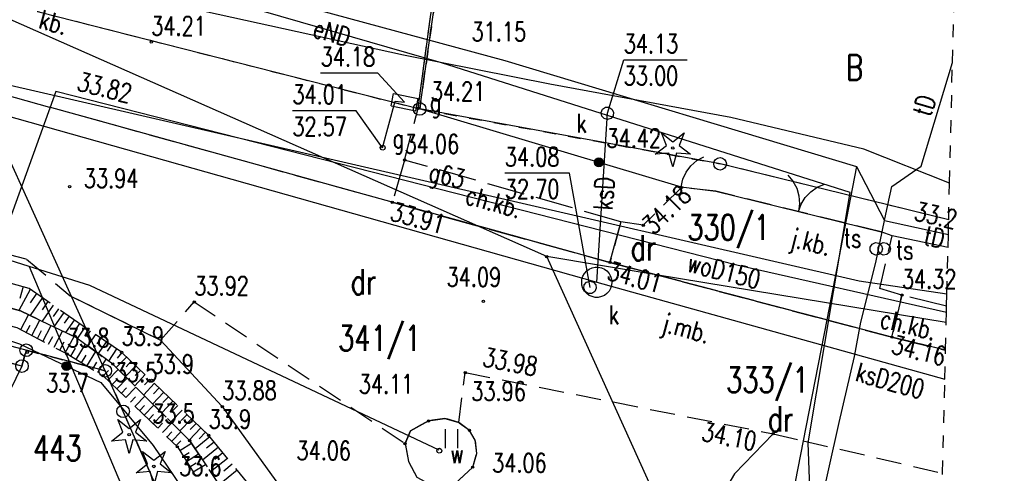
# Model space of a CAD drawing. Header units: millimetres. Extents: x 1427 to 82594, y 2364 to 16149.
# Tile 16 of 58: x 1665 to 1704, y 2397 to 2415. Entities that reach past the tile are written whole.
import ezdxf
from ezdxf.enums import TextEntityAlignment as Align

# ---------------------------------------------------------------- set-up
doc = ezdxf.new("R2010")
doc.units = ezdxf.units.MM
for name, pattern in [('2', [1, 0.5, -0.5]), ('423', [2, 1.5, -0.5]), ('424', [1.5, 1, -0.5]), ('9', [1.75, 1.25, -0.5]), ('901', [0])]:
    doc.linetypes.add(name, pattern=pattern)
for name, color, linetype in [('000_Inne__niezydentyfikowane_', 7, 'Continuous'), ('202-punkt_graniczny', 7, 'Continuous'), ('203-punkt_graniczny', 7, 'Continuous'), ('210-oznaczenie_konturu_uzytku_g', 7, 'Continuous'), ('211-numer_dzialki_ewidencyjnej', 7, 'Continuous'), ('218-kontur_uzytku_gruntowego', 7, 'Continuous'), ('219-dzialka_ewidencyjna', 7, 'Continuous'), ('brama', 7, 'Continuous'), ('chodnik', 7, 'Continuous'), ('chodnik-Atr17', 7, 'Continuous'), ('drzewo_iglaste', 7, 'Continuous'), ('furtka', 7, 'Continuous'), ('jezdnia', 7, 'Continuous'), ('jezdnia-Atr17', 7, 'Continuous'), ('komora_podziemna', 7, 'Continuous'), ('kraweznik', 7, 'Continuous'), ('obszar_utwardzony', 7, 'Continuous'), ('obszar_utwardzony-Atr17', 7, 'Continuous'), ('obudowa_ochronna_przewodu', 7, 'Continuous'), ('ogrodzenie_trwale', 7, 'Continuous'), ('pikieta_naturalna', 7, 'Continuous'), ('pikieta_naturalna-Atr2', 7, 'Continuous'), ('pikieta_sztuczna', 7, 'Continuous'), ('pikieta_sztuczna-Atr2', 7, 'Continuous'), ('przewod_elektroenergetyczny_nis', 7, 'Continuous'), ('przewod_elektroenergetyczny_pod', 7, 'Continuous'), ('przewod_gazowy', 7, 'Continuous'), ('przewod_gazowy-Atr1', 7, 'Continuous'), ('przewod_kanalizacyjny', 7, 'Continuous'), ('przewod_kanalizacyjny-Atr1', 7, 'Continuous'), ('przewod_telekomunikacyjny_podzi', 7, 'Continuous'), ('przewod_wodociagowy', 7, 'Continuous'), ('przewod_wodociagowy-Atr1', 7, 'Continuous'), ('rzedna-Atr2', 7, 'Continuous'), ('rzedna-Atr3', 7, 'Continuous'), ('skarpa_nieumocniona', 7, 'Continuous'), ('slupek_telekomunikacyjny', 7, 'Continuous'), ('slupek_telekomunikacyjny-Atr17', 7, 'Continuous'), ('szafa_gazowa_lub_kontener', 7, 'Continuous'), ('szafa_gazowa_lub_kontener-Atr17', 7, 'Continuous'), ('trawnik', 7, 'Continuous'), ('wlaz_do_komory_lub_kanalu_-_okr', 7, 'Continuous'), ('Zakres', 7, 'Continuous'), ('zasuwa_lub_zawor-Atr17', 7, 'Continuous')]:
    doc.layers.add(name, color=color, linetype=linetype)
doc.styles.add('STYL_ARIAL', font='simplex', dxfattribs={"width": 0.75, "oblique": 0.1})

# ---------------------------------------------------------------- blocks, each defined once
blk = doc.blocks.new('203')
at = {"color": 0}
blk.add_circle((0, 0), 0.05, dxfattribs=at)
blk = doc.blocks.new('202')
at = {"color": 0}
blk.add_circle((0, 0), 0.25, dxfattribs=at)
blk = doc.blocks.new('US22')
at = {"color": 7}
blk.add_polyline3d([(0, 0.25, 0), (0.1352, 0.2103, 0), (0.2274, 0.1039, 0), (0.2475, -0.0356, 0), (0.1889, -0.1637, 0), (0.0704, -0.2399, 0), (-0.0704, -0.2399, 0), (-0.1889, -0.1637, 0), (-0.2475, -0.0356, 0), (-0.2274, 0.1039, 0), (-0.1352, 0.2103, 0), (0, 0.25, 0)], dxfattribs=at)
blk = doc.blocks.new('US20')
at = {"color": 7}
for points in [[(-0.5, 0.25, 0), (0.5, 0.25, 0)], [(-0.5, -0.25, 0), (-0.5, 0.25, 0)], [(0.5, -0.25, 0), (0.5, 0.25, 0)], [(-0.5, -0.25, 0), (0.5, -0.25, 0)]]:
    blk.add_polyline3d(points, dxfattribs=at)
blk = doc.blocks.new('US09')
at = {"color": 7}
blk.add_polyline3d([(0.25, 0.0005, 0), (0.2103, -0.1347, 0), (0.1038, -0.227, 0), (-0.0356, -0.247, 0), (-0.1637, -0.1885, 0), (-0.2399, -0.07, 0), (-0.2399, 0.0709, 0), (-0.1637, 0.1894, 0), (-0.0356, 0.2479, 0), (0.1038, 0.2279, 0), (0.2103, 0.1356, 0), (0.25, 0.0005, 0)], dxfattribs=at)
blk = doc.blocks.new('OK02')
at = {"color": 7}
for points in [[(-0.75, 1.299, 0), (-0.4963, 1.1147, 0), (-0.2865, 0.8817, 0), (-0.1297, 0.6101, 0), (-0.0328, 0.3119, 0), (0, 0, 0)], [(0, 0, 0), (0.0328, 0.3119, 0), (0.1297, 0.6101, 0), (0.2865, 0.8817, 0), (0.4963, 1.1147, 0), (0.75, 1.299, 0)]]:
    blk.add_polyline3d(points, dxfattribs=at)
blk = doc.blocks.new('OK04')
at = {"color": 7}
blk.add_polyline3d([(0, 0.001, 0), (0.0328, 0.3129, 0), (0.1297, 0.6111, 0), (0.2865, 0.8827, 0), (0.4963, 1.1157, 0), (0.75, 1.3, 0)], dxfattribs=at)
blk = doc.blocks.new('PW01')
at = {"color": 7}
blk.add_polyline3d([(0.045, 0, 0), (0.0318, -0.0318, 0), (0, -0.045, 0), (-0.0318, -0.0318, 0), (-0.045, 0, 0), (-0.0318, 0.0318, 0), (0, 0.045, 0), (0.0318, 0.0318, 0), (0.045, 0, 0)], dxfattribs=at)
blk = doc.blocks.new('921')
at = {"color": 0}
for p, q in [((-0.25, 0.1), (-0.45, 0.6)), ((-0.45, 0.6), (0, 0.25)), ((0, 0.25), (0.45, 0.6)), ((0.45, 0.6), (0.25, 0.1)), ((-0.7, -0.25), (-0.25, 0.1)), ((0.25, 0.1), (0.7, -0.25)), ((-0.15, -0.2), (-0.7, -0.25)), ((0, -0.75), (-0.15, -0.2)), ((0.15, -0.2), (0, -0.75)), ((0.7, -0.25), (0.15, -0.2))]:
    blk.add_line(p, q, dxfattribs=at)
blk.add_circle((0, 0), 0.05, dxfattribs=at)
blk = doc.blocks.new('TU04')
at = {"color": 7}
for points in [[(0, 0, 0), (0, 0.75, 0)], [(0.5, 0, 0), (0.5, 0.75, 0)]]:
    blk.add_polyline3d(points, dxfattribs=at)

msp = doc.modelspace()

# ---------------------------------------------------------------- linework, layer by layer
at = {"layer": '000_Inne__niezydentyfikowane_', "color": 7}
for points in [[(1665.136, 2404.521, 0), (1665.006, 2404.051, 0)], [(1665.426, 2404.411, 0), (1664.966, 2403.571, 0)], [(1665.676, 2404.241, 0), (1665.416, 2403.871, 0)], [(1665.906, 2404.081, 0), (1665.416, 2403.371, 0)], [(1666.126, 2403.931, 0), (1665.896, 2403.591, 0)], [(1666.336, 2403.781, 0), (1665.896, 2403.141, 0)], [(1665.046, 2402.811, 0), (1665.356, 2403.401, 0)], [(1666.546, 2403.631, 0), (1666.336, 2403.331, 0)], [(1666.756, 2403.491, 0), (1666.356, 2402.921, 0)], [(1666.966, 2403.341, 0), (1666.776, 2403.071, 0)], [(1665.266, 2402.691, 0), (1665.416, 2402.991, 0)], [(1665.486, 2402.581, 0), (1665.806, 2403.181, 0)], [(1665.926, 2402.341, 0), (1666.256, 2402.971, 0)], [(1667.176, 2403.191, 0), (1666.826, 2402.691, 0)], [(1667.386, 2403.051, 0), (1667.226, 2402.821, 0)], [(1667.596, 2402.901, 0), (1667.296, 2402.471, 0)], [(1665.706, 2402.461, 0), (1665.866, 2402.771, 0)], [(1666.156, 2402.231, 0), (1666.316, 2402.541, 0)], [(1666.376, 2402.111, 0), (1666.706, 2402.751, 0)], [(1666.816, 2401.881, 0), (1667.166, 2402.531, 0)], [(1667.806, 2402.761, 0), (1667.656, 2402.541, 0)], [(1668.016, 2402.621, 0), (1667.706, 2402.161, 0)], [(1666.596, 2401.991, 0), (1666.766, 2402.321, 0)], [(1667.246, 2401.621, 0), (1667.616, 2402.231, 0)], [(1668.226, 2402.471, 0), (1668.076, 2402.241, 0)], [(1668.436, 2402.331, 0), (1668.126, 2401.861, 0)], [(1668.646, 2402.191, 0), (1668.486, 2401.951, 0)], [(1667.036, 2401.751, 0), (1667.226, 2402.071, 0)], [(1667.466, 2401.491, 0), (1667.646, 2401.791, 0)], [(1667.676, 2401.361, 0), (1668.026, 2401.941, 0)], [(1668.856, 2402.041, 0), (1668.536, 2401.561, 0)], [(1669.256, 2401.721, 0), (1668.846, 2401.301, 0)], [(1669.066, 2401.901, 0), (1668.876, 2401.681, 0)], [(1667.896, 2401.231, 0), (1668.066, 2401.511, 0)], [(1668.106, 2401.101, 0), (1668.436, 2401.641, 0)], [(1669.626, 2401.371, 0), (1669.206, 2400.941, 0)], [(1669.436, 2401.551, 0), (1669.236, 2401.331, 0)], [(1668.326, 2400.971, 0), (1668.536, 2401.191, 0)], [(1668.506, 2400.801, 0), (1668.916, 2401.231, 0)], [(1669.996, 2401.021, 0), (1669.576, 2400.581, 0)], [(1669.806, 2401.191, 0), (1669.596, 2400.981, 0)], [(1668.686, 2400.631, 0), (1668.886, 2400.841, 0)], [(1668.866, 2400.451, 0), (1669.276, 2400.881, 0)], [(1670.356, 2400.671, 0), (1669.936, 2400.221, 0)], [(1670.176, 2400.841, 0), (1669.966, 2400.621, 0)], [(1669.046, 2400.281, 0), (1669.246, 2400.491, 0)], [(1669.226, 2400.111, 0), (1669.626, 2400.521, 0)], [(1669.596, 2399.761, 0), (1669.986, 2400.171, 0)], [(1670.726, 2400.311, 0), (1670.296, 2399.861, 0)], [(1670.546, 2400.491, 0), (1670.326, 2400.261, 0)], [(1669.416, 2399.931, 0), (1669.606, 2400.141, 0)], [(1669.776, 2399.591, 0), (1669.966, 2399.791, 0)], [(1669.956, 2399.411, 0), (1670.336, 2399.811, 0)], [(1671.096, 2399.961, 0), (1670.656, 2399.501, 0)], [(1670.916, 2400.141, 0), (1670.696, 2399.911, 0)], [(1671.286, 2399.791, 0), (1671.056, 2399.551, 0)], [(1670.136, 2399.241, 0), (1670.326, 2399.441, 0)], [(1670.316, 2399.071, 0), (1670.696, 2399.461, 0)], [(1671.466, 2399.611, 0), (1671.016, 2399.141, 0)], [(1671.656, 2399.431, 0), (1671.426, 2399.201, 0)], [(1670.496, 2398.891, 0), (1670.686, 2399.091, 0)], [(1670.676, 2398.721, 0), (1671.046, 2399.101, 0)], [(1671.836, 2399.261, 0), (1671.376, 2398.781, 0)], [(1672.026, 2399.081, 0), (1671.786, 2398.841, 0)], [(1670.866, 2398.551, 0), (1671.046, 2398.741, 0)], [(1671.046, 2398.371, 0), (1671.406, 2398.751, 0)], [(1672.206, 2398.911, 0), (1671.736, 2398.421, 0)], [(1672.386, 2398.731, 0), (1672.136, 2398.471, 0)], [(1671.226, 2398.201, 0), (1671.406, 2398.391, 0)], [(1671.376, 2398.001, 0), (1671.836, 2398.291, 0)], [(1672.566, 2398.551, 0), (1671.986, 2398.071, 0)], [(1672.736, 2398.341, 0), (1672.436, 2398.101, 0)], [(1671.506, 2397.781, 0), (1671.736, 2397.931, 0)], [(1671.636, 2397.571, 0), (1672.116, 2397.871, 0)], [(1672.906, 2398.131, 0), (1672.276, 2397.621, 0)], [(1673.086, 2397.911, 0), (1672.756, 2397.651, 0)], [(1671.766, 2397.361, 0), (1672.016, 2397.511, 0)], [(1671.906, 2397.151, 0), (1672.396, 2397.451, 0)], [(1673.266, 2397.691, 0), (1672.596, 2397.151, 0)], [(1673.456, 2397.461, 0), (1673.116, 2397.181, 0)], [(1673.656, 2397.221, 0), (1672.936, 2396.641, 0)]]:
    msp.add_polyline3d(points, dxfattribs=at)
at = {"layer": '218-kontur_uzytku_gruntowego', "color": 3, "linetype": '2'}
for points in [[(1687.676, 2459.411, 0), (1680.906, 2411.581, 0)], [(1680.906, 2411.581, 0), (1687.676, 2459.411, 0)], [(1661.426, 2416.551, 0), (1680.906, 2411.581, 0)], [(1680.906, 2411.581, 0), (1692.846, 2409.401, 0)], [(1701.935, 2407.176, 0), (1692.846, 2409.401, 0)], [(1665.096, 2401.361, 0), (1638.686, 2408.181, 0)], [(1665.266, 2401.991, 0), (1665.096, 2401.361, 0)], [(1665.096, 2401.361, 0), (1665.266, 2401.991, 0)], [(1668.406, 2401.171, 0), (1665.266, 2401.991, 0)], [(1665.266, 2401.991, 0), (1668.406, 2401.171, 0)], [(1671.926, 2393.191, 0), (1668.406, 2401.171, 0)], [(1668.406, 2401.171, 0), (1671.926, 2393.191, 0)]]:
    msp.add_polyline3d(points, dxfattribs=at)
at = {"layer": '219-dzialka_ewidencyjna', "color": 7}
for points in [[(1680.906, 2411.581, 0), (1687.676, 2459.411, 0)], [(1685.956, 2405.711, 0), (1661.426, 2416.551, 0)], [(1661.426, 2416.551, 0), (1680.906, 2411.581, 0)], [(1668.406, 2401.171, 0), (1661.426, 2416.551, 0)], [(1692.846, 2409.401, 0), (1680.906, 2411.581, 0)], [(1665.266, 2401.991, 0), (1636.186, 2409.541, 0)], [(1699.518, 2407.767, 0), (1692.846, 2409.401, 0)], [(1665.096, 2401.361, 0), (1638.686, 2408.181, 0)], [(1701.935, 2407.176, 0), (1699.518, 2407.767, 0)], [(1696.056, 2383.411, 0), (1685.956, 2405.711, 0)], [(1690.31, 2404.992, 0), (1685.956, 2405.711, 0)], [(1701.837, 2403.09, 0), (1690.31, 2404.992, 0)], [(1665.266, 2401.991, 0), (1665.096, 2401.361, 0)], [(1668.406, 2401.171, 0), (1665.266, 2401.991, 0)], [(1665.096, 2401.361, 0), (1662.716, 2396.511, 0)], [(1669.116, 2399.561, 0), (1668.406, 2401.171, 0)], [(1671.926, 2393.191, 0), (1669.116, 2399.561, 0)]]:
    msp.add_polyline3d(points, dxfattribs=at)
at = {"layer": 'brama', "color": 7}
msp.add_polyline3d([(1692.676, 2408.311, 0), (1699.246, 2406.701, 0)], dxfattribs=at)
at = {"layer": 'chodnik', "color": 7, "linetype": '423'}
for points in [[(1688.906, 2407.101, 0), (1680.306, 2409.551, 0), (1679.816, 2407.871, 0), (1688.466, 2405.481, 0), (1688.906, 2407.101, 0)], [(1701.852, 2403.741, 0), (1700.076, 2404.181, 0), (1699.676, 2402.511, 0)], [(1699.676, 2402.511, 0), (1701.81, 2401.989, 0)]]:
    msp.add_polyline3d(points, dxfattribs=at)
at = {"layer": 'furtka', "color": 7}
msp.add_polyline3d([(1691.296, 2408.481, 0), (1692.676, 2408.311, 0)], dxfattribs=at)
at = {"layer": 'jezdnia', "color": 7, "linetype": '424'}
for points in [[(1632.416, 2414.441, 0), (1665.276, 2405.611, 0), (1667.016, 2404.151, 0), (1670.596, 2402.391, 0), (1671.946, 2403.911, 0), (1680.326, 2398.281, 0), (1680.546, 2398.791, 0), (1681.256, 2399.181, 0), (1681.906, 2399.281, 0), (1682.456, 2399.111, 0), (1682.716, 2401.101, 0), (1694.956, 2398.671, 0), (1696.148, 2398.393, 0)], [(1679.816, 2407.871, 0), (1666.196, 2411.651, 0)], [(1691.316, 2408.461, 0), (1689.796, 2406.961, 0), (1688.906, 2407.101, 0), (1688.466, 2405.481, 0), (1699.676, 2402.511, 0), (1700.076, 2404.181, 0), (1699.196, 2404.451, 0), (1699.686, 2406.541, 0), (1699.246, 2406.701, 0), (1692.676, 2408.311, 0), (1691.316, 2408.461, 0)], [(1688.466, 2405.481, 0), (1679.816, 2407.871, 0)], [(1697.085, 2403.197, 0), (1688.466, 2405.481, 0)], [(1701.81, 2401.989, 0), (1699.676, 2402.511, 0), (1697.085, 2403.197, 0)], [(1696.148, 2398.393, 0), (1701.693, 2397.105, 0)]]:
    msp.add_polyline3d(points, dxfattribs=at)
at = {"layer": 'komora_podziemna', "color": 34}
msp.add_polyline3d([(1688.546, 2404.691, 0), (1688.536, 2404.571, 0), (1688.496, 2404.451, 0), (1688.436, 2404.341, 0), (1688.346, 2404.241, 0), (1688.246, 2404.171, 0), (1688.136, 2404.121, 0), (1688.006, 2404.091, 0), (1687.886, 2404.091, 0), (1687.756, 2404.121, 0), (1687.646, 2404.171, 0), (1687.546, 2404.241, 0), (1687.456, 2404.341, 0), (1687.396, 2404.451, 0), (1687.356, 2404.571, 0), (1687.346, 2404.691, 0), (1687.356, 2404.811, 0), (1687.396, 2404.931, 0), (1687.456, 2405.041, 0), (1687.546, 2405.141, 0), (1687.646, 2405.211, 0), (1687.756, 2405.261, 0), (1687.886, 2405.291, 0), (1688.006, 2405.291, 0), (1688.136, 2405.261, 0), (1688.246, 2405.211, 0), (1688.346, 2405.141, 0), (1688.436, 2405.041, 0), (1688.496, 2404.931, 0), (1688.536, 2404.811, 0), (1688.546, 2404.691, 0)], dxfattribs=at)
at = {"layer": 'kraweznik', "color": 7}
for points in [[(1640.28, 2423.432, 0), (1640.149, 2422.902, 0), (1639.736, 2421.331, 0), (1639.443, 2419.83, 0), (1640.331, 2418.504, 0), (1651.912, 2415.675, 0), (1666.196, 2411.651, 0)], [(1679.816, 2407.871, 0), (1666.196, 2411.651, 0)], [(1690.31, 2404.992, 0), (1688.466, 2405.481, 0), (1679.816, 2407.871, 0)], [(1701.81, 2401.989, 0), (1699.676, 2402.511, 0), (1690.31, 2404.992, 0)], [(1667.016, 2404.151, 0), (1670.596, 2402.391, 0), (1673.056, 2399.751, 0), (1684.146, 2384.401, 0), (1684.596, 2383.631, 0), (1684.826, 2382.521, 0), (1684.366, 2381.391, 0), (1683.376, 2380.711, 0)], [(1683.016, 2397.341, 0), (1683.176, 2397.891, 0), (1683.116, 2398.411, 0), (1682.886, 2398.801, 0), (1682.456, 2399.111, 0), (1681.906, 2399.281, 0), (1681.256, 2399.181, 0), (1680.546, 2398.791, 0), (1680.326, 2398.281, 0), (1680.466, 2397.561, 0), (1680.786, 2396.941, 0), (1681.596, 2396.501, 0), (1682.306, 2396.681, 0)], [(1694.956, 2398.671, 0), (1693.426, 2397.071, 0), (1692.326, 2395.191, 0), (1691.736, 2393.241, 0), (1691.556, 2390.521, 0), (1691.816, 2387.781, 0), (1692.566, 2385.381, 0), (1694.176, 2381.541, 0), (1697.294, 2375.164, 0)], [(1682.306, 2396.681, 0), (1683.016, 2397.341, 0)]]:
    msp.add_polyline3d(points, dxfattribs=at)
at = {"layer": 'obszar_utwardzony', "color": 7, "linetype": '424'}
for points in [[(1680.846, 2411.611, 0), (1681.346, 2415.341, 0)], [(1680.306, 2409.551, 0), (1680.846, 2411.611, 0)]]:
    msp.add_polyline3d(points, dxfattribs=at)
at = {"layer": 'obudowa_ochronna_przewodu', "color": 30}
for points in [[(1698.436, 2403.111, 0), (1699.036, 2405.481, 0)], [(1697.576, 2399.111, 0), (1698.186, 2401.741, 0)]]:
    msp.add_polyline3d(points, dxfattribs=at)
at = {"layer": 'ogrodzenie_trwale', "color": 7, "linetype": '901'}
for points in [[(1680.846, 2411.611, 0), (1681.346, 2415.341, 0), (1681.776, 2417.731, 0), (1687.506, 2459.231, 0), (1703.137, 2457.248, 0)], [(1680.846, 2411.611, 0), (1691.296, 2408.481, 0)], [(1630.706, 2411.131, 0), (1642.836, 2408.201, 0), (1659.716, 2403.981, 0), (1664.996, 2402.241, 0), (1668.236, 2400.711, 0), (1670.306, 2398.201, 0), (1673.956, 2392.821, 0), (1675.926, 2389.321, 0), (1679.446, 2382.961, 0), (1681.226, 2379.481, 0)], [(1701.908, 2406.079, 0), (1699.686, 2406.541, 0), (1699.246, 2406.701, 0)]]:
    msp.add_polyline3d(points, dxfattribs=at)
at = {"layer": 'ogrodzenie_trwale', "color": 7}
for centre, radius in [((1688.03, 2409.459), 0.175), ((1688.03, 2409.459), 0.158), ((1688.03, 2409.459), 0.14), ((1688.03, 2409.459), 0.122), ((1688.03, 2409.459), 0.105), ((1688.03, 2409.459), 0.0875), ((1688.03, 2409.459), 0.07), ((1688.03, 2409.459), 0.0525), ((1688.03, 2409.459), 0.035), ((1666.861, 2401.36), 0.175), ((1666.861, 2401.36), 0.158), ((1666.861, 2401.36), 0.14), ((1666.861, 2401.36), 0.122), ((1666.861, 2401.36), 0.105), ((1666.861, 2401.36), 0.0875), ((1666.861, 2401.36), 0.07), ((1666.861, 2401.36), 0.0525), ((1666.861, 2401.36), 0.035)]:
    msp.add_circle(centre, radius, dxfattribs=at)
at = {"layer": 'przewod_elektroenergetyczny_nis', "color": 5}
msp.add_polyline3d([(1681.612, 2397.925, 0), (1681.586, 2397.997, 0), (1681.618, 2398.067, 0), (1681.69, 2398.093, 0), (1681.76, 2398.06, 0), (1681.786, 2397.988, 0), (1681.753, 2397.919, 0), (1681.681, 2397.893, 0), (1681.612, 2397.925, 0)], dxfattribs=at)
at = {"layer": 'przewod_elektroenergetyczny_pod', "color": 1}
msp.add_polyline3d([(1696.456, 2395.431, 0), (1696.346, 2398.311, 0), (1698.016, 2408.261, 0), (1681.776, 2413.421, 0), (1669.776, 2416.891, 0), (1660.766, 2414.831, 0), (1644.446, 2419.541, 0), (1631.796, 2423.071, 0), (1621.236, 2426.111, 0), (1621.626, 2427.961, 0), (1622.016, 2427.791, 0)], dxfattribs=at)
at = {"layer": 'przewod_gazowy', "color": 40}
for points in [[(1594.056, 2420.491, 0), (1629.316, 2411.371, 0), (1660.476, 2403.691, 0), (1663.406, 2412.811, 0), (1698.376, 2404.751, 0), (1701.864, 2404.234, 0)], [(1679.426, 2410.041, 0), (1679.936, 2411.891, 0), (1680.306, 2411.851, 0)]]:
    msp.add_polyline3d(points, dxfattribs=at)
at = {"layer": 'przewod_kanalizacyjny', "color": 34}
for points in [[(1629.556, 2420.181, 0), (1654.166, 2414.231, 0), (1687.946, 2404.691, 0), (1701.783, 2400.846, 0)], [(1687.946, 2404.691, 0), (1688.366, 2411.411, 0)]]:
    msp.add_polyline3d(points, dxfattribs=at)
at = {"layer": 'przewod_telekomunikacyjny_podzi', "color": 30}
for points in [[(1651.416, 2417.551, 0), (1652.176, 2420.631, 0), (1656.346, 2418.701, 0), (1658.046, 2418.951, 0), (1664.996, 2417.221, 0), (1669.316, 2417.571, 0), (1684.286, 2413.511, 0), (1698.276, 2409.301, 0), (1697.085, 2403.197, 0)], [(1701.97, 2408.634, 0), (1698.566, 2409.981, 0), (1693.276, 2411.241, 0), (1686.076, 2412.571, 0), (1680.266, 2413.721, 0), (1664.986, 2417.081, 0), (1662.596, 2417.241, 0), (1653.886, 2416.681, 0), (1651.416, 2417.551, 0)], [(1699.518, 2407.767, 0), (1699.676, 2408.501, 0), (1700.846, 2409.311, 0), (1702.085, 2413.435, 0)], [(1698.276, 2409.301, 0), (1699.386, 2407.151, 0), (1701.921, 2406.589, 0)], [(1699.386, 2407.151, 0), (1699.518, 2407.767, 0)], [(1679.696, 2369.581, 0), (1685.406, 2374.891, 0), (1687.726, 2378.181, 0), (1693.806, 2382.181, 0), (1697.576, 2399.111, 0), (1698.186, 2401.741, 0), (1698.436, 2403.111, 0), (1699.036, 2405.481, 0), (1699.386, 2407.151, 0)], [(1697.085, 2403.197, 0), (1696.148, 2398.393, 0)], [(1696.148, 2398.393, 0), (1695.419, 2394.656, 0)]]:
    msp.add_polyline3d(points, dxfattribs=at)
at = {"layer": 'przewod_wodociagowy', "color": 5}
for points in [[(1701.846, 2403.492, 0), (1693.516, 2405.371, 0), (1666.436, 2412.271, 0), (1664.066, 2405.731, 0)], [(1665.376, 2405.321, 0), (1664.066, 2405.731, 0)], [(1681.676, 2398.011, 0), (1667.796, 2404.561, 0), (1665.376, 2405.321, 0)], [(1665.376, 2405.321, 0), (1680.086, 2370.421, 0)]]:
    msp.add_polyline3d(points, dxfattribs=at)
at = {"layer": 'rzedna-Atr2', "color": 7}
for points in [[(1688.366, 2411.411, 0), (1689.016, 2413.531, 0), (1691.542, 2413.531, 0)], [(1680.306, 2411.851, 0), (1679.246, 2413.011, 0), (1676.969, 2413.011, 0)], [(1679.426, 2410.041, 0), (1678.386, 2411.511, 0), (1675.844, 2411.511, 0)], [(1687.676, 2404.491, 0), (1686.856, 2409.031, 0), (1684.292, 2409.031, 0)]]:
    msp.add_polyline3d(points, dxfattribs=at)
at = {"layer": 'skarpa_nieumocniona', "color": 7, "linetype": '9'}
for points in [[(1629.506, 2412.981, 0), (1632.046, 2412.771, 0), (1665.036, 2403.551, 0), (1667.276, 2402.481, 0), (1668.706, 2401.441, 0), (1671.766, 2398.391, 0), (1675.176, 2393.301, 0), (1677.076, 2390.081, 0), (1680.466, 2384.361, 0), (1682.346, 2380.831, 0), (1683.156, 2381.081, 0), (1682.266, 2383.771, 0), (1679.766, 2388.731, 0), (1675.496, 2394.961, 0), (1672.516, 2398.611, 0), (1669.056, 2401.911, 0), (1667.656, 2402.861, 0), (1665.376, 2404.451, 0), (1632.236, 2413.431, 0), (1630.136, 2413.921, 0), (1629.506, 2412.981, 0)], [(1629.506, 2412.981, 0), (1632.046, 2412.771, 0), (1665.036, 2403.551, 0), (1667.276, 2402.481, 0), (1668.706, 2401.441, 0), (1671.766, 2398.391, 0), (1675.176, 2393.301, 0), (1677.076, 2390.081, 0), (1680.466, 2384.361, 0), (1682.346, 2380.831, 0), (1683.156, 2381.081, 0), (1682.266, 2383.771, 0), (1679.766, 2388.731, 0), (1675.496, 2394.961, 0), (1672.516, 2398.611, 0), (1669.056, 2401.911, 0), (1667.656, 2402.861, 0), (1665.376, 2404.451, 0), (1632.236, 2413.431, 0), (1630.136, 2413.921, 0), (1629.506, 2412.981, 0)], [(1681.236, 2380.051, 0), (1682.346, 2380.831, 0), (1680.466, 2384.361, 0), (1677.076, 2390.081, 0), (1675.176, 2393.301, 0), (1671.766, 2398.391, 0), (1668.706, 2401.441, 0), (1667.276, 2402.481, 0), (1665.036, 2403.551, 0), (1632.046, 2412.771, 0), (1629.506, 2412.981, 0), (1629.286, 2411.871, 0), (1631.706, 2411.611, 0), (1664.886, 2402.891, 0), (1666.886, 2401.841, 0), (1668.316, 2400.981, 0), (1671.276, 2398.151, 0), (1674.636, 2392.751, 0), (1676.286, 2389.561, 0), (1679.716, 2383.691, 0), (1681.236, 2380.051, 0)], [(1681.236, 2380.051, 0), (1682.346, 2380.831, 0), (1680.466, 2384.361, 0), (1677.076, 2390.081, 0), (1675.176, 2393.301, 0), (1671.766, 2398.391, 0), (1668.706, 2401.441, 0), (1667.276, 2402.481, 0), (1665.036, 2403.551, 0), (1632.046, 2412.771, 0), (1629.506, 2412.981, 0), (1629.286, 2411.871, 0), (1631.706, 2411.611, 0), (1664.886, 2402.891, 0), (1666.886, 2401.841, 0), (1668.316, 2400.981, 0), (1671.276, 2398.151, 0), (1674.636, 2392.751, 0), (1676.286, 2389.561, 0), (1679.716, 2383.691, 0), (1681.236, 2380.051, 0)]]:
    msp.add_polyline3d(points, dxfattribs=at)
at = {"layer": 'trawnik', "color": 7, "linetype": '2'}
msp.add_polyline3d([(1681.256, 2399.181, 0), (1680.546, 2398.791, 0), (1680.326, 2398.281, 0), (1680.466, 2397.561, 0), (1680.786, 2396.941, 0), (1681.596, 2396.501, 0), (1682.306, 2396.681, 0), (1683.016, 2397.341, 0), (1683.176, 2397.891, 0), (1683.116, 2398.411, 0), (1682.886, 2398.801, 0), (1682.456, 2399.111, 0), (1681.906, 2399.281, 0), (1681.256, 2399.181, 0)], dxfattribs=at)
at = {"layer": 'Zakres', "color": 5, "linetype": '2'}
for points in [[(1701.935, 2407.176, 0), (1701.935, 2407.176, 0), (1701.97, 2408.634, 0), (1702.085, 2413.435, 0), (1702.146, 2415.961, 0), (1702.155, 2416.342, 0), (1702.172, 2417.08, 0), (1702.172, 2417.08, 0), (1702.382, 2425.794, 0), (1703.085, 2455.089, 0), (1703.137, 2457.248, 0), (1703.139, 2457.349, 0), (1703.139, 2457.349, 0), (1704.146, 2499.291, 0), (1667.28, 2503.829, 0), (1662.079, 2504.469, 0), (1660.529, 2504.66, 0), (1660.526, 2504.66, 0), (1658.675, 2504.888, 0), (1589.391, 2513.416, 0)], [(1701.908, 2406.079, 0), (1701.921, 2406.589, 0), (1701.935, 2407.176, 0)], [(1701.62, 2394.052, 0), (1701.693, 2397.105, 0), (1701.783, 2400.846, 0), (1701.81, 2401.989, 0), (1701.81, 2401.989, 0), (1701.81, 2401.989, 0), (1701.837, 2403.09, 0), (1701.846, 2403.492, 0), (1701.852, 2403.741, 0), (1701.864, 2404.234, 0), (1701.908, 2406.079, 0)]]:
    msp.add_polyline3d(points, dxfattribs=at)
at = {"layer": 'zasuwa_lub_zawor-Atr17', "color": 52}
msp.add_polyline3d([(1679.364, 2409.977, 0), (1679.338, 2410.049, 0), (1679.371, 2410.118, 0), (1679.443, 2410.144, 0), (1679.512, 2410.112, 0), (1679.538, 2410.04, 0), (1679.506, 2409.97, 0), (1679.434, 2409.944, 0), (1679.364, 2409.977, 0)], dxfattribs=at)

# ---------------------------------------------------------------- block references
at = {"layer": '202-punkt_graniczny', "color": 7}
for p in [(1680.906, 2411.581), (1692.846, 2409.401), (1665.266, 2401.991), (1665.096, 2401.361), (1668.406, 2401.171), (1669.116, 2399.561)]:
    msp.add_blockref('202', p, dxfattribs=at)
at = {"layer": '203-punkt_graniczny', "color": 7}
msp.add_blockref('203', (1685.956, 2405.711), dxfattribs=at)
at = {"layer": 'brama', "color": 7, "rotation": 346.23267}
msp.add_blockref('OK02', (1695.961, 2407.506), dxfattribs=at)
at = {"layer": 'drzewo_iglaste', "color": 3}
for p in [(1690.966, 2410.031), (1669.356, 2398.631), (1670.336, 2397.371)]:
    msp.add_blockref('921', p, dxfattribs=at)
at = {"layer": 'furtka', "color": 7, "rotation": 352.97638}
msp.add_blockref('OK04', (1691.296, 2408.481), dxfattribs=at)
at = {"layer": 'pikieta_naturalna', "color": 7}
for p in [(1665.306, 2401.901), (1666.886, 2401.841), (1669.056, 2401.911), (1668.706, 2401.441), (1668.316, 2400.981), (1670.246, 2400.801), (1672.516, 2398.611), (1671.276, 2398.151), (1671.766, 2398.391)]:
    msp.add_blockref('PW01', p, dxfattribs=at)
at = {"layer": 'pikieta_sztuczna', "color": 7}
for p in [(1670.236, 2414.241), (1680.846, 2411.611), (1680.306, 2409.551), (1666.986, 2408.491), (1691.316, 2408.461), (1679.816, 2407.871), (1689.796, 2406.961), (1688.466, 2405.481), (1700.076, 2404.181), (1671.946, 2403.911), (1683.436, 2403.931), (1699.676, 2402.511), (1682.716, 2401.101), (1673.056, 2399.751), (1681.256, 2399.181), (1682.886, 2398.801), (1694.956, 2398.671), (1680.326, 2398.281), (1683.016, 2397.341)]:
    msp.add_blockref('PW01', p, dxfattribs=at)
at = {"layer": 'slupek_telekomunikacyjny', "color": 30}
for p in [(1699.056, 2406.021), (1699.366, 2406.021)]:
    msp.add_blockref('US09', p, dxfattribs=at)
at = {"layer": 'szafa_gazowa_lub_kontener', "color": 40, "rotation": 348.82816}
msp.add_blockref('US20', (1680.306, 2411.851), dxfattribs=at)
at = {"layer": 'trawnik', "color": 7}
msp.add_blockref('TU04', (1681.925, 2398.1), dxfattribs=at)
at = {"layer": 'wlaz_do_komory_lub_kanalu_-_okr', "color": 7, "rotation": 83.53152}
msp.add_blockref('US22', (1688.366, 2411.411), dxfattribs=at)
at = {"layer": 'wlaz_do_komory_lub_kanalu_-_okr', "color": 7}
msp.add_blockref('US22', (1687.676, 2404.491), dxfattribs=at)

# ---------------------------------------------------------------- texts
at = {"layer": '210-oznaczenie_konturu_uzytku_g', "color": 3, "style": 'STYL_ARIAL', "width": 0.75}
for s, p in [('B', (1697.853, 2412.43)), ('dr', (1689.287, 2405.263)), ('dr', (1678.156, 2403.911)), ('dr', (1694.736, 2398.461))]:
    msp.add_text(s, height=1, dxfattribs=at).set_placement(p, align=Align.BOTTOM_LEFT)
at = {"layer": '211-numer_dzialki_ewidencyjnej', "color": 7, "style": 'STYL_ARIAL', "width": 0.75}
for s, p in [('330/1', (1691.546, 2406.075)), ('341/1', (1677.666, 2401.673)), ('443', (1665.54, 2397.299))]:
    msp.add_text(s, height=1, dxfattribs=at).set_placement(p, align=Align.BOTTOM_LEFT)
msp.add_text('333/1', height=1, dxfattribs=at).set_placement((1693.089, 2401.313), align=Align.TOP_LEFT)
at = {"layer": 'chodnik-Atr17', "color": 7, "style": 'STYL_ARIAL', "width": 0.75}
for rotation, p in [(344.554, (1682.607, 2407.611)), (346.465, (1699.104, 2402.687))]:
    msp.add_text('ch.kb.', height=0.75, rotation=rotation, dxfattribs=at).set_placement(p, align=Align.BOTTOM_LEFT)
at = {"layer": 'jezdnia-Atr17', "color": 7, "style": 'STYL_ARIAL', "width": 0.75}
for s, rotation, p in [('j.kb.', 346.501, (1695.548, 2405.896)), ('j.mb.', 344.958, (1690.428, 2402.532))]:
    msp.add_text(s, height=0.75, rotation=rotation, dxfattribs=at).set_placement(p, align=Align.BOTTOM_LEFT)
at = {"layer": 'obszar_utwardzony-Atr17', "color": 7, "style": 'STYL_ARIAL', "width": 0.75}
msp.add_text('kb.', height=0.75, rotation=344.825, dxfattribs=at).set_placement((1665.657, 2414.591), align=Align.BOTTOM_LEFT)
at = {"layer": 'pikieta_naturalna-Atr2', "color": 7, "style": 'STYL_ARIAL', "width": 0.75}
for s, p in [('33.9', (1669.056, 2401.952)), ('33.8', (1666.886, 2401.882)), ('33.9', (1670.246, 2400.842)), ('33.5', (1668.786, 2400.512)), ('33.7', (1666.056, 2400.092)), ('33.5', (1670.276, 2398.872)), ('33.9', (1672.516, 2398.652)), ('33.6', (1671.346, 2396.772))]:
    msp.add_text(s, height=0.75, dxfattribs=at).set_placement(p, align=Align.BOTTOM_LEFT)
at = {"layer": 'pikieta_sztuczna-Atr2', "color": 7, "style": 'STYL_ARIAL', "width": 0.75}
for s, p in [('34.21', (1670.236, 2414.282)), ('34.21', (1681.346, 2411.682)), ('34.42', (1688.33, 2409.822)), ('34.06', (1680.306, 2409.592)), ('33.94', (1667.556, 2408.222)), ('34.09', (1681.976, 2404.302)), ('33.92', (1671.946, 2403.952)), ('34.32', (1700.076, 2404.222)), ('34.11', (1678.486, 2400.052)), ('33.88', (1673.056, 2399.792)), ('33.96', (1682.956, 2399.762)), ('34.06', (1676.006, 2397.402)), ('34.06', (1683.786, 2396.912))]:
    msp.add_text(s, height=0.75, dxfattribs=at).set_placement(p, align=Align.BOTTOM_LEFT)
for s, rotation, p in [('34.18', 44.62, (1690.367, 2406.39)), ('33.91', 344.554, (1679.627, 2406.961)), ('34.16', 346.273, (1699.556, 2401.657))]:
    msp.add_text(s, height=0.75, rotation=rotation, dxfattribs=at).set_placement(p, align=Align.BOTTOM_LEFT)
at = {"layer": 'pikieta_sztuczna-Atr2', "color": 34, "style": 'STYL_ARIAL', "width": 0.75}
msp.add_text('34.01', height=0.75, rotation=345.161, dxfattribs=at).set_placement((1688.257, 2404.591), align=Align.BOTTOM_LEFT)
at = {"layer": 'pikieta_sztuczna-Atr2', "color": 7, "style": 'STYL_ARIAL', "width": 0.75}
for s, p in [('33.98', (1684.394, 2400.941)), ('34.10', (1693.099, 2397.975))]:
    msp.add_text(s, height=0.75, rotation=348.771, dxfattribs=at).set_placement(p, align=Align.BOTTOM_CENTER)
at = {"layer": 'przewod_elektroenergetyczny_pod', "color": 1, "style": 'STYL_ARIAL', "width": 0.75}
msp.add_text('eND', height=0.75, rotation=343.872, dxfattribs=at).set_placement((1676.708, 2414.821), align=Align.MIDDLE_LEFT)
at = {"layer": 'przewod_gazowy-Atr1', "color": 40, "style": 'STYL_ARIAL', "width": 0.75}
msp.add_text('g63', height=0.75, rotation=347.02, dxfattribs=at).set_placement((1681.296, 2409.099), align=Align.MIDDLE_LEFT)
at = {"layer": 'przewod_kanalizacyjny-Atr1', "color": 34, "style": 'STYL_ARIAL', "width": 0.75}
for s, rotation, p in [('ksD', 86.424, (1688.188, 2407.567)), ('ksD200', 344.471, (1698.272, 2401.15))]:
    msp.add_text(s, height=0.75, rotation=rotation, dxfattribs=at).set_placement(p, align=Align.MIDDLE_LEFT)
at = {"layer": 'przewod_telekomunikacyjny_podzi', "color": 30, "style": 'STYL_ARIAL', "width": 0.75}
for rotation, p in [(73.277, (1700.856, 2411.346)), (347.507, (1700.976, 2406.571))]:
    msp.add_text('tD', height=0.75, rotation=rotation, dxfattribs=at).set_placement(p, align=Align.MIDDLE_LEFT)
at = {"layer": 'przewod_wodociagowy-Atr1', "color": 5, "style": 'STYL_ARIAL', "width": 0.75}
msp.add_text('woD150', height=0.75, rotation=345.705, dxfattribs=at).set_placement((1691.578, 2405.505), align=Align.MIDDLE_LEFT)
at = {"layer": 'rzedna-Atr2', "color": 34, "style": 'STYL_ARIAL', "width": 0.75}
for s, p in [('34.13', (1689.016, 2413.58)), ('34.08', (1684.292, 2409.08))]:
    msp.add_text(s, height=0.75, dxfattribs=at).set_placement(p, align=Align.BOTTOM_LEFT)
at = {"layer": 'rzedna-Atr2', "color": 7, "style": 'STYL_ARIAL', "width": 0.75}
msp.add_text('34.18', height=0.75, dxfattribs=at).set_placement((1676.969, 2413.06), align=Align.BOTTOM_LEFT)
for s, rotation, p in [('33.82', 345.705, (1667.186, 2412.121)), ('33.2', 347.507, (1700.475, 2406.951))]:
    msp.add_text(s, height=0.75, rotation=rotation, dxfattribs=at).set_placement(p, align=Align.BOTTOM_LEFT)
at = {"layer": 'rzedna-Atr2', "color": 40, "style": 'STYL_ARIAL', "width": 0.75}
msp.add_text('34.01', height=0.75, dxfattribs=at).set_placement((1675.844, 2411.56), align=Align.BOTTOM_LEFT)
at = {"layer": 'rzedna-Atr3', "color": 34, "style": 'STYL_ARIAL', "width": 0.75}
for s, p in [('31.15', (1682.967, 2414.054)), ('33.00', (1689.016, 2412.304)), ('32.70', (1684.292, 2407.804))]:
    msp.add_text(s, height=0.75, dxfattribs=at).set_placement(p, align=Align.BOTTOM_LEFT)
at = {"layer": 'rzedna-Atr3', "color": 40, "style": 'STYL_ARIAL', "width": 0.75}
msp.add_text('32.57', height=0.75, dxfattribs=at).set_placement((1675.844, 2410.285), align=Align.BOTTOM_LEFT)
at = {"layer": 'slupek_telekomunikacyjny-Atr17', "color": 30, "style": 'STYL_ARIAL', "width": 0.75}
for p in [(1697.766, 2405.852), (1699.836, 2405.382)]:
    msp.add_text('ts', height=0.75, dxfattribs=at).set_placement(p, align=Align.BOTTOM_LEFT)
at = {"layer": 'szafa_gazowa_lub_kontener-Atr17', "color": 40, "style": 'STYL_ARIAL', "width": 0.75}
msp.add_text('g', height=0.75, dxfattribs=at).set_placement((1681.306, 2411.252), align=Align.BOTTOM_LEFT)
at = {"layer": 'wlaz_do_komory_lub_kanalu_-_okr', "color": 7, "style": 'STYL_ARIAL', "width": 0.75}
for p in [(1687.134, 2410.416), (1688.423, 2402.8)]:
    msp.add_text('k', height=0.75, dxfattribs=at).set_placement(p, align=Align.BOTTOM_LEFT)
at = {"layer": 'zasuwa_lub_zawor-Atr17', "color": 40, "style": 'STYL_ARIAL', "width": 0.75}
msp.add_text('g', height=0.75, dxfattribs=at).set_placement((1679.826, 2409.812), align=Align.BOTTOM_LEFT)
at = {"layer": 'zasuwa_lub_zawor-Atr17', "color": 5, "style": 'STYL_ARIAL', "width": 0.75}
msp.add_text('w', height=0.75, dxfattribs=at).set_placement((1682.126, 2397.282), align=Align.BOTTOM_LEFT)

doc.saveas('drawing.dxf')
